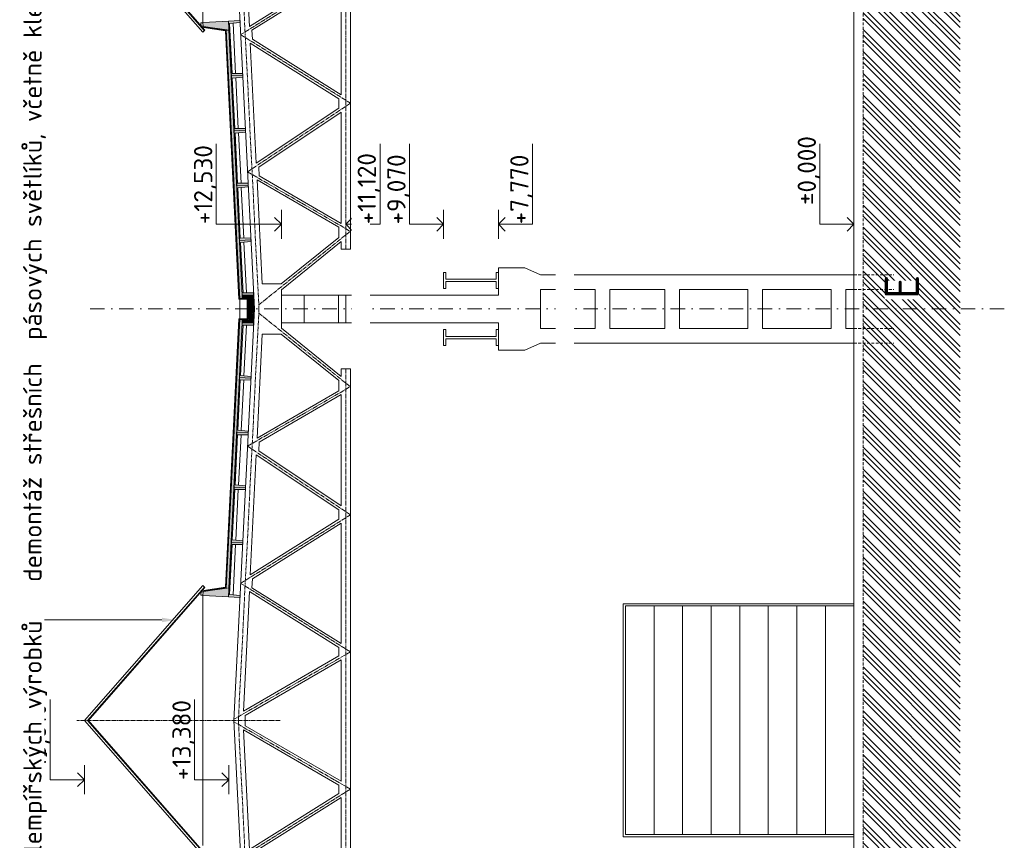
# Model space of a CAD drawing. Header units: millimetres. Extents: x -15830 to 4680139, y -28864 to 2281735.
# Tile 114 of 256: x 147219 to 168764, y 145964 to 163910. Entities that reach past the tile are written whole.
import ezdxf
from ezdxf import colors
from ezdxf.entities.mleader import LeaderData, LeaderLine
from ezdxf.math import Vec2, Vec3

# ---------------------------------------------------------------- set-up
doc = ezdxf.new("R2010")
doc.units = ezdxf.units.MM
for name, pattern in [('AM_DIN_G_W050', [13.75, 9.75, -1.5, 1, -1.5]), ('CARKOVANA', [5, 3, -2]), ('CENTERX2', [101.6, 63.5, -12.7, 12.7, -12.7]), ('DASHDOT', [25.4, 12.7, -6.35, 0, -6.35]), ('HIDDEN', [9.525, 6.35, -3.175])]:
    doc.linetypes.add(name, pattern=pattern)
for name, color, linetype, lineweight in [('A99_N_sraf', 252, 'Continuous', 0), ('A99_N_txt-popis-200', 240, 'Continuous', 5), ('A99_N_txt-popis-50 @ 200', 240, 'Continuous', 9), ('A99_S_kce-demolice', 30, 'Continuous', 20), ('A99_S_kce-pohl', 7, 'Continuous', 5), ('A99_S_kce-rez-sil', 7, 'Continuous', 15), ('A99_S_kce-rez-ten', 7, 'Continuous', 9), ('A99_S_koty-200-vysk', 160, 'Continuous', 9), ('A99_S_osy', 1, 'CENTERX2', 5), ('A99_S_sraf', 252, 'Continuous', 9)]:
    doc.layers.add(name, color=color, linetype=linetype, lineweight=lineweight)
doc.styles.add('A99_popis', font='isocpeur.ttf')
doc.styles.add('ad_popis 100', font='isocpeur.ttf', dxfattribs={"height": 200})

msp = doc.modelspace()

# ---------------------------------------------------------------- hatches: boundary and pattern name
at = {"layer": 'A99_N_sraf', "lineweight": 0, "transparency": 33554687}
h = msp.add_hatch(dxfattribs=at)
h.set_pattern_fill('ZELEZOBETON', color=256, scale=10)
h.set_pattern_definition([(45, (-137246.05, -431416.75), (-35.355339, 35.355339), []), (45, (-137231.91, -431416.75), (-35.355339, 35.355339), []), (45, (-137203.623, -431416.75), (-21.2132034, 49.4974747), [20, -10, 0, -10])])
h.paths.add_polyline_path([(152338.95, 157583.252), (152303.95, 157583.252), (152303.95, 157363.252), (152088.95, 157353.252), (152088.95, 157283.252), (152338.95, 157283.252)])
h.paths.add_polyline_path([(152338.95, 157883.252), (152088.95, 157883.252), (152088.95, 157813.252), (152303.95, 157803.252), (152303.95, 157583.252), (152338.95, 157583.252)])
at = {"layer": 'A99_S_kce-demolice', "lineweight": 0}
h = msp.add_hatch(dxfattribs=at)
h.set_pattern_fill('BETON-LEHKY', color=256, scale=10, style=0)
h.set_pattern_definition([(45, (-86056.908, 94283.252), (-28.284271, 28.284271), []), (0, (-86011.84, 94296.5), (28.2842712, 28.2842712), [5, -51.5685425]), (45, (-86006.84, 94296.5), (-28.284271, 28.284271), [5, -35]), (90, (-86003.303, 94300.036), (-28.2842712, 28.2842712), [5, -51.5685425]), (135, (-86003.303, 94305.036), (-28.284271, -28.284271), [5, -35]), (0, (-86011.84, 94308.572), (28.2842712, 28.2842712), [5, -51.5685425]), (45, (-86015.375, 94305.036), (-28.284271, 28.284271), [5, -35]), (90, (-86015.375, 94300.036), (-28.2842712, 28.2842712), [5, -51.5685425]), (135, (-86011.84, 94296.5), (-28.284271, -28.284271), [5, -35]), (45, (-85998.732, 94313.143), (-28.284271, 28.284271), [10, -30])])
h.paths.add_polyline_path([(152303.95, 157803.252), (152219.533, 157807.178), (152218.95, 157359.299), (152303.95, 157363.252)])
at = {"layer": 'A99_S_sraf', "linetype": 'Continuous', "lineweight": 0}
h = msp.add_hatch(dxfattribs=at)
h.set_pattern_fill('ZEM_PUVODNI', color=256, scale=85)
h.set_pattern_definition([(135, (-86071.05, 89198.25), (-240.4163, -240.4163), []), (135, (-86071.05, 89318.46), (-240.4163, -240.4163), []), (135, (-86071.05, 89438.67), (-240.4163, -240.4163), [])])
h.paths.add_polyline_path([(165673.95, 76738.252), (165673.95, 89258.252), (165673.95, 93393.252), (166228.95, 93393.252), (166228.95, 93683.252), (165673.95, 93683.252), (165673.95, 178108.252), (167798.95, 178108.252), (167798.95, 76738.252)])

# ---------------------------------------------------------------- linework, layer by layer
at = {"layer": 'A99_N_sraf', "linetype": 'Continuous', "lineweight": 0, "ltscale": 2, "transparency": 33554562}
for points in [[(152218.95, 157583.252), (152218.95, 157807.206), (152021.892, 157816.371)], [(152218.95, 157583.252), (152218.95, 157359.299), (152021.892, 157350.133)]]:
    msp.add_lwpolyline(points, dxfattribs=at)
at = {"layer": 'A99_S_kce-pohl', "lineweight": 5}
for p, q in [((154253.95, 159058.385), (154253.95, 158888.598)), ((154253.95, 156108.119), (154253.95, 156277.906))]:
    msp.add_line(p, q, dxfattribs=at)
at = {"layer": 'A99_S_kce-pohl'}
for p, q in [((157693.95, 158483.252), (158274.333, 158483.252)), ((157693.95, 158483.252), (157693.95, 157883.252)), ((158613.95, 158333.252), (158274.333, 158483.252)), ((158613.95, 158333.252), (165473.95, 158333.252)), ((158613.95, 158013.252), (159813.95, 158013.252)), ((158613.95, 157153.252), (158613.95, 158013.252)), ((159813.95, 157153.252), (159813.95, 158013.252)), ((160133.95, 157153.252), (160133.95, 158013.252)), ((160133.95, 158013.252), (161333.95, 158013.252)), ((161333.95, 157153.252), (161333.95, 158013.252)), ((161653.95, 157153.252), (161653.95, 158013.252)), ((161653.95, 158013.252), (163153.95, 158013.252)), ((163153.95, 157153.252), (163153.95, 158013.252)), ((163473.95, 157153.252), (163473.95, 158013.252)), ((163473.95, 158013.252), (164973.95, 158013.252)), ((164973.95, 157153.252), (164973.95, 158013.252)), ((165293.95, 157153.252), (165293.95, 158013.252)), ((165293.95, 158013.252), (165473.95, 158013.252)), ((157693.95, 157883.252), (153443.95, 157883.252)), ((157693.95, 157283.252), (153443.95, 157283.252)), ((158613.95, 157153.252), (159813.95, 157153.252)), ((160133.95, 157153.252), (161333.95, 157153.252)), ((161653.95, 157153.252), (163153.95, 157153.252)), ((163473.95, 157153.252), (164973.95, 157153.252)), ((165293.95, 157153.252), (165473.95, 157153.252)), ((157693.95, 156683.252), (158274.333, 156683.252)), ((158613.95, 156833.252), (158274.333, 156683.252)), ((158613.95, 156833.252), (165473.95, 156833.252))]:
    msp.add_line(p, q, dxfattribs=at)
at = {"layer": 'A99_S_kce-pohl', "lineweight": 0}
msp.add_line((152943.95, 157503.252), (152943.95, 158005.649), dxfattribs=at)
at = {"layer": 'A99_S_kce-pohl', "lineweight": 5}
for points in [[(151903.95, 166583.252), (152353.95, 157583.252)], [(152114.457, 166378.119), (152245.273, 163761.791)], [(154203.95, 164985.964), (152245.273, 163761.791)], [(154253.95, 164899.29), (152299.536, 163677.781)], [(154253.95, 164899.29), (154253.95, 162267.214)], [(152299.536, 163677.781), (152309.294, 163482.625)], [(152263.703, 163393.194), (152394.833, 160770.6)], [(152263.703, 163393.194), (154203.95, 162180.54)], [(152309.294, 163482.625), (154253.95, 162267.214)], [(154203.95, 162180.54), (154203.95, 161976.678)], [(154203.95, 161976.678), (152394.833, 160770.6)], [(154253.95, 161889.826), (152449.096, 160686.59)], [(154253.95, 161889.826), (154253.95, 159456.553)], [(152449.096, 160686.59), (152458.736, 160493.788)], [(152413.13, 160404.647), (152526.7, 158133.252)], [(152413.13, 160404.647), (154203.95, 159369.951)], [(152458.736, 160493.788), (154253.95, 159456.553)], [(154203.95, 159369.951), (154203.95, 159146.493)], [(154203.95, 159146.493), (152943.097, 158133.252)], [(154253.95, 159058.385), (152943.95, 158005.649)], [(152943.097, 158133.252), (152526.7, 158133.252)], [(152943.95, 157583.252), (152943.95, 158005.649)], [(151903.95, 148583.252), (152353.95, 157583.252)], [(152943.95, 157583.252), (152943.95, 157160.855)], [(154253.95, 156108.119), (152943.95, 157160.855)], [(152413.13, 154761.857), (152526.7, 157033.252)], [(152943.097, 157033.252), (152526.7, 157033.252)], [(154203.95, 156020.011), (152943.097, 157033.252)], [(154203.95, 155796.553), (154203.95, 156020.011)], [(152413.13, 154761.857), (154203.95, 155796.553)], [(152458.736, 154672.716), (154253.95, 155709.951)], [(154253.95, 153276.678), (154253.95, 155709.951)], [(152458.736, 154672.716), (152449.096, 154479.914)], [(154253.95, 153276.678), (152449.096, 154479.914)], [(152263.703, 151773.31), (152394.833, 154395.905)], [(154203.95, 153189.826), (152394.833, 154395.905)], [(154203.95, 152985.964), (154203.95, 153189.826)], [(152263.703, 151773.31), (154203.95, 152985.964)], [(152309.294, 151683.879), (154253.95, 152899.29)], [(154253.95, 150267.214), (154253.95, 152899.29)], [(152299.536, 151488.723), (152309.294, 151683.879)], [(154253.95, 150267.214), (152299.536, 151488.723)], [(154203.95, 150180.54), (152245.273, 151404.713)], [(154203.95, 149996.465), (154203.95, 150180.54)], [(154203.95, 149996.465), (152114.457, 148788.385)], [(154253.95, 149909.863), (152153.95, 148695.708)], [(154253.95, 148583.252), (154253.95, 149909.863)], [(152153.95, 148583.252), (152153.95, 148695.708)], [(151903.95, 148583.252), (152353.95, 139583.252)], [(152153.95, 148583.252), (152153.95, 148470.796)], [(154253.95, 147256.641), (152153.95, 148470.796)], [(154253.95, 148583.252), (154253.95, 147256.641)], [(152114.457, 148378.119), (152245.273, 145761.791)], [(154203.95, 147170.039), (152114.457, 148378.119)], [(154203.95, 147170.039), (154203.95, 146985.964)], [(154203.95, 146985.964), (152245.273, 145761.791)], [(154253.95, 146899.29), (152299.536, 145677.781)], [(154253.95, 146899.29), (154253.95, 144267.214)]]:
    msp.add_lwpolyline(points, dxfattribs=at)
at = {"layer": 'A99_S_kce-pohl', "color": 253, "linetype": 'AM_DIN_G_W050', "lineweight": 0, "ltscale": 10}
for points in [[(152003.826, 166588.246), (152453.826, 157588.246)], [(152003.826, 148578.258), (152453.826, 157578.258)], [(152003.826, 148588.246), (152453.826, 139588.246)]]:
    msp.add_lwpolyline(points, dxfattribs=at)
at = {"layer": 'A99_S_kce-pohl'}
for points in [[(165473.95, 151138.252), (160423.95, 151138.252), (160423.95, 146038.252), (165473.95, 146038.252)], [(165473.95, 151088.252), (160473.95, 151088.252), (160473.95, 146088.252), (165473.95, 146088.252)]]:
    msp.add_lwpolyline(points, close=True, dxfattribs=at)
for points in [[(161098.95, 151088.252), (161098.95, 151088.252), (161098.95, 146088.252)], [(161723.95, 151088.252), (161723.95, 151088.252), (161723.95, 146088.252)], [(162348.95, 151088.252), (162348.95, 151088.252), (162348.95, 146088.252)], [(162973.95, 151088.252), (162973.95, 151088.252), (162973.95, 146088.252)], [(163598.95, 151088.252), (163598.95, 151088.252), (163598.95, 146088.252)], [(164223.95, 151088.252), (164223.95, 151088.252), (164223.95, 146088.252)], [(164848.95, 151088.252), (164848.95, 151088.252), (164848.95, 146088.252)]]:
    msp.add_lwpolyline(points, dxfattribs=at)
at = {"layer": 'A99_S_kce-rez-sil'}
for p, q in [((156493.95, 158383.252), (156493.95, 158033.252)), ((156493.95, 158383.252), (156543.95, 158383.252)), ((156543.95, 158383.252), (156543.95, 158233.252)), ((157693.95, 158383.252), (157643.95, 158383.252)), ((157643.95, 158383.252), (157643.95, 158233.252)), ((157693.95, 158383.252), (157693.95, 158033.252)), ((156543.95, 158233.252), (157643.95, 158233.252)), ((156543.95, 158183.252), (157643.95, 158183.252)), ((156543.95, 158033.252), (156543.95, 158183.252)), ((157643.95, 158033.252), (157643.95, 158183.252)), ((156493.95, 158033.252), (156543.95, 158033.252)), ((157693.95, 158033.252), (157643.95, 158033.252)), ((157693.95, 156683.252), (157693.95, 157283.252)), ((156493.95, 156783.252), (156493.95, 157133.252)), ((156493.95, 157133.252), (156543.95, 157133.252)), ((156543.95, 157133.252), (156543.95, 156983.252)), ((157693.95, 157133.252), (157643.95, 157133.252)), ((157643.95, 157133.252), (157643.95, 156983.252)), ((157693.95, 156783.252), (157693.95, 157133.252)), ((156543.95, 156983.252), (157643.95, 156983.252)), ((156543.95, 156783.252), (156543.95, 156933.252)), ((156543.95, 156933.252), (157643.95, 156933.252)), ((157643.95, 156783.252), (157643.95, 156933.252)), ((156493.95, 156783.252), (156543.95, 156783.252)), ((157693.95, 156783.252), (157643.95, 156783.252))]:
    msp.add_line(p, q, dxfattribs=at)
msp.add_lwpolyline([(153443.95, 157283.252), (153443.95, 157883.252), (152943.95, 157883.252), (152943.95, 157283.252)], close=True, dxfattribs=at)
at = {"layer": 'A99_S_kce-rez-sil', "color": 7, "linetype": 'HIDDEN', "lineweight": 5, "ltscale": 10}
for points in [[(165473.95, 157153.252), (166343.95, 157153.252)], [(165473.95, 156833.252), (166343.95, 156833.252)]]:
    msp.add_lwpolyline(points, dxfattribs=at)
at = {"layer": 'A99_S_kce-rez-ten', "linetype": 'HIDDEN', "lineweight": 5, "ltscale": 10}
msp.add_line((165673.95, 93683.252), (165673.95, 178108.252), dxfattribs=at)
at = {"layer": 'A99_S_kce-rez-ten', "lineweight": 13}
msp.add_line((165473.95, 121013.252), (165473.95, 176133.252), dxfattribs=at)
at = {"layer": 'A99_S_kce-rez-ten', "lineweight": 0}
for points in [[(152098.721, 162691.88), (151849.032, 162679.406), (151789.157, 163877.912), (152038.846, 163890.386), (152040.842, 163850.435), (151811.627, 163828.972), (151866.512, 162730.342), (152096.725, 162731.831)], [(152158.595, 161493.375), (151908.907, 161480.901), (151849.032, 162679.406), (152098.721, 162691.88), (152100.716, 162651.93), (151871.502, 162630.467), (151926.387, 161531.837), (152156.6, 161533.325)], [(152218.47, 160294.87), (151968.782, 160282.396), (151908.907, 161480.901), (152158.595, 161493.375), (152160.591, 161453.425), (151931.377, 161431.961), (151986.262, 160333.331), (152216.474, 160334.82)], [(152278.345, 159096.364), (152028.657, 159083.89), (151968.782, 160282.396), (152218.47, 160294.87), (152220.466, 160254.92), (151991.252, 160233.456), (152046.137, 159134.826), (152276.349, 159136.315)], [(152088.95, 157883.252), (152338.95, 157883.252), (152338.95, 157283.252), (152088.95, 157283.252), (152088.95, 157353.252), (152303.95, 157363.252), (152303.95, 157803.252), (152088.95, 157813.252)], [(152278.345, 156070.14), (152028.657, 156082.614), (151968.782, 154884.108), (152218.47, 154871.634), (152220.466, 154911.585), (151991.252, 154933.048), (152046.137, 156031.678), (152276.349, 156030.19)], [(152218.47, 154871.634), (151968.782, 154884.108), (151908.907, 153685.603), (152158.595, 153673.129), (152160.591, 153713.079), (151931.377, 153734.543), (151986.262, 154833.173), (152216.474, 154831.684)], [(152158.595, 153673.129), (151908.907, 153685.603), (151849.032, 152487.098), (152098.721, 152474.624), (152100.716, 152514.574), (151871.502, 152536.038), (151926.387, 153634.667), (152156.6, 153633.179)], [(152098.721, 152474.624), (151849.032, 152487.098), (151789.157, 151288.592), (152038.846, 151276.118), (152040.842, 151316.069), (151811.627, 151337.532), (151866.512, 152436.162), (152096.725, 152434.674)]]:
    msp.add_lwpolyline(points, close=True, dxfattribs=at)
at = {"layer": 'A99_S_kce-rez-ten', "lineweight": 9}
for points in [[(152098.721, 162691.88), (152096.725, 162731.831), (151866.512, 162730.342), (151811.627, 163828.972), (152040.842, 163850.435), (152038.846, 163890.386), (151789.157, 163877.912)], [(152098.721, 162691.88), (152100.716, 162651.93), (151871.502, 162630.467), (151926.387, 161531.837), (152156.6, 161533.325), (152158.595, 161493.375), (152158.595, 161493.375)], [(152218.47, 160294.87), (152216.474, 160334.82), (151986.262, 160333.331), (151931.377, 161431.961), (152160.591, 161453.425), (152158.595, 161493.375), (152158.595, 161493.375)], [(152218.47, 160294.87), (152220.466, 160254.92), (151991.252, 160233.456), (152046.137, 159134.826), (152276.349, 159136.315), (152278.345, 159096.364), (152278.345, 159096.364)], [(152353.95, 157583.252), (152336.224, 157937.809), (152106.012, 157936.321), (152051.126, 159034.951), (152280.341, 159056.414), (152278.345, 159096.364), (152278.345, 159096.364)], [(152353.95, 157583.252), (152336.224, 157228.695), (152106.012, 157230.183), (152051.126, 156131.553), (152280.341, 156110.09), (152278.345, 156070.14), (152278.345, 156070.14)], [(152218.47, 154871.634), (152220.466, 154911.585), (151991.252, 154933.048), (152046.137, 156031.678), (152276.349, 156030.19), (152278.345, 156070.14), (152278.345, 156070.14)], [(152218.47, 154871.634), (152216.474, 154831.684), (151986.262, 154833.173), (151931.377, 153734.543), (152160.591, 153713.079), (152158.595, 153673.129), (152158.595, 153673.129)], [(152098.721, 152474.624), (152100.716, 152514.574), (151871.502, 152536.038), (151926.387, 153634.667), (152156.6, 153633.179), (152158.595, 153673.129), (152158.595, 153673.129)], [(152098.721, 152474.624), (152096.725, 152434.674), (151866.512, 152436.162), (151811.627, 151337.532), (152040.842, 151316.069), (152038.846, 151276.118), (151789.157, 151288.592)]]:
    msp.add_lwpolyline(points, dxfattribs=at)
at = {"layer": 'A99_S_kce-rez-ten', "lineweight": 5}
for points in [[(151941.582, 162730.827), (151886.371, 163835.971)], [(151946.246, 162637.466), (152001.456, 161532.322)], [(152061.331, 160333.817), (152006.121, 161438.96)], [(152121.206, 159135.311), (152065.995, 160240.455)], [(152181.081, 157936.806), (152125.87, 159041.95)], [(152033.95, 157368.252), (152033.95, 157798.252)], [(152125.87, 156124.555), (152181.081, 157229.698)], [(152121.206, 156031.193), (152065.995, 154926.049)], [(152061.331, 154832.687), (152006.121, 153727.544)], [(152001.456, 153634.182), (151946.246, 152529.039)], [(151941.582, 152435.677), (151886.371, 151330.533)], [(152114.457, 148788.385), (152245.273, 151404.713)]]:
    msp.add_lwpolyline(points, dxfattribs=at)
at = {"layer": 'A99_S_kce-rez-ten', "lineweight": 0}
for points in [[(152083.538, 157885.136), (151794.03, 163679.647)], [(152198.95, 157583.252), (152198.95, 157788.114), (152012.859, 157796.77)], [(152218.95, 157583.252), (152218.95, 157807.206), (152013.788, 157816.748)], [(152083.534, 157885.26), (152083.534, 157813.504)], [(152088.534, 157885.26), (152088.534, 157813.271)], [(152198.95, 157583.252), (152198.95, 157378.39), (152012.859, 157369.735)], [(152218.95, 157583.252), (152218.95, 157359.299), (152013.788, 157349.756)], [(152083.538, 157281.368), (151794.03, 151486.857)], [(152083.534, 157281.244), (152083.534, 157353)], [(152088.534, 157281.244), (152088.534, 157353.233)]]:
    msp.add_lwpolyline(points, dxfattribs=at)
at = {"layer": 'A99_S_kce-rez-ten', "linetype": 'CARKOVANA', "lineweight": 0, "ltscale": 15}
for points, const_width in [([(152086.034, 157885.26), (151796.596, 163678.024)], 5), ([(152208.95, 157583.252), (152208.95, 157797.66), (152022.393, 157806.337)], 20), ([(152086.034, 157885.26), (152086.034, 157813.388)], 5), ([(152208.95, 157583.252), (152208.95, 157368.844), (152022.393, 157360.167)], 20), ([(152086.034, 157281.244), (151796.596, 151488.48)], 5), ([(152086.034, 157281.244), (152086.034, 157353.116)], 5)]:
    msp.add_lwpolyline(points, dxfattribs=dict(at, const_width=const_width))
at = {"layer": 'A99_S_koty-200-vysk', "ltscale": 2}
for p, q in [((151516.188, 159436.076), (151516.188, 161192.618)), ((155102.913, 159436.076), (155102.913, 161192.618)), ((155744.988, 159436.076), (155744.988, 161192.618)), ((158442.913, 159436.076), (158442.913, 161192.618)), ((164724.988, 159436.076), (164724.988, 161192.618)), ((152943.95, 159118.78), (152943.95, 159753.372)), ((156493.95, 159118.78), (156493.95, 159753.372)), ((157693.95, 159118.78), (157693.95, 159753.372)), ((152943.95, 159436.076), (151516.188, 159436.076)), ((152943.95, 159436.076), (152794.004, 159585.625)), ((152943.95, 159436.076), (152794.004, 159286.527)), ((154353.95, 159436.076), (154503.897, 159585.625)), ((154353.95, 159436.076), (155102.913, 159436.076)), ((154353.95, 159436.076), (154503.897, 159286.527)), ((156493.95, 159436.076), (155744.988, 159436.076)), ((156493.95, 159436.076), (156344.004, 159585.625)), ((156493.95, 159436.076), (156344.004, 159286.527)), ((157693.95, 159436.076), (157843.897, 159585.625)), ((157693.95, 159436.076), (158442.913, 159436.076)), ((157693.95, 159436.076), (157843.897, 159286.527)), ((165473.95, 159436.076), (164724.988, 159436.076)), ((165473.95, 159436.076), (165324.004, 159585.625)), ((165473.95, 159436.076), (165324.004, 159286.527)), ((147886.349, 147288.277), (147886.349, 149044.818)), ((151043.194, 147288.277), (151043.194, 149044.818)), ((148635.312, 146970.98), (148635.312, 147605.573)), ((151792.157, 146970.98), (151792.157, 147605.573)), ((148635.312, 147288.277), (148485.365, 147437.826)), ((151792.157, 147288.277), (151642.21, 147437.826)), ((148635.312, 147288.277), (147886.349, 147288.277)), ((148635.312, 147288.277), (148485.365, 147138.727)), ((151792.157, 147288.277), (151043.194, 147288.277)), ((151792.157, 147288.277), (151642.21, 147138.727))]:
    msp.add_line(p, q, dxfattribs=at)
at = {"layer": 'A99_S_osy', "linetype": 'DASHDOT', "lineweight": 5, "ltscale": 25}
msp.add_lwpolyline([(168763.768, 157583.252), (148743.768, 157583.252)], dxfattribs=at)

# ---------------------------------------------------------------- texts
at = {"layer": 'A99_S_koty-200-vysk', "ltscale": 2, "style": 'A99_popis'}
for s, p in [('%%P0,000', (164642.302, 159858.768)), ('+12,530', (151433.503, 159438.252)), ('+11,120 ', (155013.204, 159436.076)), ('+9,070', (155662.302, 159433.252)), ('+7,770', (158353.204, 159436.076)), ('+16,810 ', (147796.64, 147283.252)), ('+13,380', (150960.508, 147283.252))]:
    msp.add_text(s, height=400, rotation=90, dxfattribs=at).set_placement(p)

# ---------------------------------------------------------------- next in the draw order: texts
at = {"layer": 'A99_N_txt-popis-200', "color": 1, "lineweight": 0, "insert": (166148.95, 157798.252), "char_height": 750, "width": 406.22498, "attachment_point": 1, "rotation": 90, "style": 'ad_popis 100', "bg_fill": 3, "box_fill_scale": 1, "bg_fill_color": 256, "bg_fill_transparency": 0}
msp.add_mtext('E', dxfattribs=at)

# ---------------------------------------------------------------- next in the draw order: leaders
at = {"layer": 'A99_N_txt-popis-50 @ 200', "lineweight": 9}
ml = msp.add_multileader_mtext('Standard', dxfattribs=at)
ml.set_content('\\A1;{\\C256;demontáž střešních  panelů PUR + polykarbonát, tl.40mm, včetně klempířských výrobků}', color=1, style='A99_popis')
ml.set_leader_properties(color=256, linetype='ByLayer', lineweight=-1)
ml.build(insert=Vec2(0, 0))
ml.multileader.update_dxf_attribs({"dogleg_length": 1, "arrow_head_size": 300, "scale": 200})
ctx = ml.context
ctx.base_point, ctx.scale, ctx.char_height, ctx.arrow_head_size, ctx.landing_gap_size, ctx.plane_origin, ctx.plane_x_axis, ctx.plane_y_axis = Vec3(147558.931, 101197.914), 200, 400, 300, 250, Vec3(153364.955, 104357.914), Vec3(0, 1), Vec3(-1, 0)
notes = []
notes.append((ctx, [(0, (1, 1, 0), (147558.931, 100612.914), (0, 1), 585, [(0, [(151668.95, 100612.914)], 0, [])])]))
ctx.mtext.insert, ctx.mtext.text_direction, ctx.mtext.rotation, ctx.mtext.width, ctx.mtext.flow_direction = Vec3(147298.931, 101447.914), Vec3(0, 1), 1.570796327, 10901.4332, 5
ctx.mtext.has_bg_fill, ctx.mtext.bg_color, ctx.mtext.bg_scale_factor, ctx.mtext.bg_transparency, ctx.mtext.use_window_bg_color = 1, -1073741824, 1, 0, 1
ml = msp.add_multileader_mtext('Standard', dxfattribs=at)
ml.set_content('\\A1;{\\C256;demontáž pásového prosvětlení z polykarbonátu}', color=1, style='A99_popis')
ml.set_leader_properties(color=256, linetype='ByLayer', lineweight=-1)
ml.build(insert=Vec2(0, 0))
ml.multileader.update_dxf_attribs({"dogleg_length": 1, "arrow_head_size": 300, "scale": 200})
ctx = ml.context
ctx.base_point, ctx.scale, ctx.char_height, ctx.arrow_head_size, ctx.landing_gap_size, ctx.plane_origin, ctx.plane_x_axis, ctx.plane_y_axis = Vec3(154744.765, 86530.581), 200, 400, 300, 250, Vec3(160550.789, 88883.252), Vec3(0, 1), Vec3(-1, 0)
notes.append((ctx, [(1, (1, 1, 0), (154744.765, 92295.581), (0, -1), 585, [(0, [(154759.765, 93398.252)], 0, [])])]))
ctx.mtext.insert, ctx.mtext.text_direction, ctx.mtext.rotation, ctx.mtext.width, ctx.mtext.flow_direction = Vec3(154484.765, 86780.581), Vec3(0, 1), 1.570796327, 5217.25119, 5
ctx.mtext.has_bg_fill, ctx.mtext.bg_color, ctx.mtext.bg_scale_factor, ctx.mtext.bg_transparency, ctx.mtext.use_window_bg_color = 1, -1073741824, 1, 0, 1
ml = msp.add_multileader_mtext('Standard', dxfattribs=at)
ml.set_content('\\A1;{\\C256;demontáž stěnových panelů PUR, tl.40mm, včetně klempířských výrobků}', color=1, style='A99_popis')
ml.set_leader_properties(color=256, linetype='ByLayer', lineweight=-1)
ml.build(insert=Vec2(0, 0))
ml.multileader.update_dxf_attribs({"dogleg_length": 1, "arrow_head_size": 300, "scale": 200})
ctx = ml.context
ctx.base_point, ctx.scale, ctx.char_height, ctx.arrow_head_size, ctx.landing_gap_size, ctx.plane_origin, ctx.plane_x_axis, ctx.plane_y_axis = Vec3(159204.765, 86526.701), 200, 400, 300, 250, Vec3(165010.789, 88883.252), Vec3(0, 1), Vec3(-1, 0)
notes.append((ctx, [(1, (1, 1, 0), (159204.765, 92651.701), (0, -1), 585, [(0, [(159219.765, 93398.252)], 0, [])])]))
ctx.mtext.insert, ctx.mtext.text_direction, ctx.mtext.rotation, ctx.mtext.width, ctx.mtext.flow_direction = Vec3(158944.765, 86776.701), Vec3(0, 1), 1.570796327, 5217.25119, 5
ctx.mtext.has_bg_fill, ctx.mtext.bg_color, ctx.mtext.bg_scale_factor, ctx.mtext.bg_transparency, ctx.mtext.use_window_bg_color = 1, -1073741824, 1, 0, 1
for ctx, leaders in notes:
    for number, flags, end, landing, length, lines in leaders:
        leader = LeaderData()
        leader.index, (leader.has_last_leader_line, leader.has_dogleg_vector, leader.attachment_direction) = number, flags
        leader.last_leader_point, leader.dogleg_vector, leader.dogleg_length = Vec3(end), Vec3(landing), length
        for number, points, colour, breaks in lines:
            line = LeaderLine()
            line.index, line.vertices, line.color, line.breaks = number, Vec3.list(points), colors.encode_raw_color(colour), breaks
            leader.lines.append(line)
        ctx.leaders.append(leader)

# ---------------------------------------------------------------- next in the draw order: hatches: boundary and pattern name
at = {"layer": 'A99_N_sraf', "lineweight": 0, "transparency": 33554687}
h = msp.add_hatch(dxfattribs=at)
h.set_pattern_fill('ZELEZOBETON', color=256, scale=10)
h.set_pattern_definition([(135, (155363.95, 111373.25), (-35.35534, -35.35534), []), (135, (155363.95, 111387.394), (-35.35534, -35.35534), []), (135, (155363.95, 111415.68), (-49.497475, -21.213203), [20, -10, 0, -10])])
h.paths.add_polyline_path([(152088.531, 157885.385), (152149.478, 157888.43), (152287.001, 157895.3), (152338.22, 157897.859), (152336.222, 157937.809), (152106.012, 157936.321), (152051.126, 159034.951), (152280.341, 159056.414), (152276.349, 159136.315), (152046.137, 159134.826), (151991.252, 160233.456), (152220.367, 160254.91), (152216.372, 160334.819), (151986.262, 160333.331), (151931.377, 161431.961), (152160.442, 161453.411), (152156.447, 161533.324), (151926.387, 161531.837), (151871.502, 162630.467), (152100.716, 162651.93), (152096.521, 162731.829), (151866.512, 162730.342), (151811.627, 163828.972), (152040.592, 163850.412), (152038.594, 163890.373), (151229.855, 163849.97), (151234.345, 163760.082), (151799.136, 163678.161)])
at = {"layer": 'A99_N_sraf', "linetype": 'Continuous', "lineweight": 0, "ltscale": 2, "transparency": 33554562}
h = msp.add_hatch(dxfattribs=at)
h.set_pattern_fill('BETON-LEHKY', color=256, scale=10)
h.set_pattern_definition([(137.86, (152077.84, 139899.01), (-26.83778, -29.660305), []), (92.86, (152062.357, 139943.362), (-29.660305, 26.837778), [5, -51.56854]), (137.86, (152062.108, 139948.356), (-26.83778, -29.660305), [5, -35]), (182.86, (152058.4, 139951.71), (-26.837778, -29.660305), [5, -51.56854]), (227.86, (152053.406, 139951.46), (29.660305, -26.83778), [5, -35]), (92.86, (152050.3, 139942.76), (-29.660305, 26.837778), [5, -51.56854]), (137.86, (152054.01, 139939.405), (-26.83778, -29.660305), [5, -35]), (182.86, (152059.002, 139939.655), (-26.837778, -29.660305), [5, -51.56854]), (227.86, (152062.357, 139943.362), (29.660305, -26.83778), [5, -35]), (137.86, (152045.08, 139955.62), (-26.83778, -29.660305), [10, -30])])
h.paths.add_polyline_path([(152032.598, 157802.491), (151739.71, 163665.18), (151794.642, 163667.924), (152087.529, 157805.235)])
at = {"layer": 'A99_N_sraf', "lineweight": 0, "transparency": 33554687}
h = msp.add_hatch(dxfattribs=at)
h.set_pattern_fill('ZELEZOBETON', color=256, scale=10)
h.set_pattern_definition([(135, (155363.95, 93373.25), (-35.35534, -35.35534), []), (135, (155363.95, 93387.394), (-35.35534, -35.35534), []), (135, (155363.95, 93415.68), (-49.497475, -21.213203), [20, -10, 0, -10])])
h.paths.add_polyline_path([(152088.531, 157281.119), (152149.478, 157278.074), (152287.001, 157271.204), (152338.22, 157268.645), (152336.222, 157228.695), (152106.012, 157230.183), (152051.126, 156131.553), (152280.341, 156110.09), (152276.349, 156030.19), (152046.137, 156031.678), (151991.252, 154933.048), (152220.367, 154911.594), (152216.372, 154831.685), (151986.262, 154833.173), (151931.377, 153734.543), (152160.442, 153713.093), (152156.447, 153633.18), (151926.387, 153634.667), (151871.502, 152536.038), (152100.716, 152514.574), (152096.521, 152434.675), (151866.512, 152436.162), (151811.627, 151337.532), (152040.592, 151316.092), (152038.594, 151276.131), (151229.855, 151316.534), (151234.345, 151406.422), (151799.136, 151488.343)])
at = {"layer": 'A99_N_sraf', "linetype": 'Continuous', "lineweight": 0, "ltscale": 2, "transparency": 33554562}
h = msp.add_hatch(dxfattribs=at)
h.set_pattern_fill('BETON-LEHKY', color=256, scale=10)
h.set_pattern_definition([(137.86, (152077.84, 121899.01), (-26.83778, -29.660305), []), (92.86, (152062.357, 121943.362), (-29.660305, 26.837778), [5, -51.568542]), (137.86, (152062.108, 121948.356), (-26.83778, -29.660305), [5, -35]), (182.86, (152058.4, 121951.71), (-26.837778, -29.660305), [5, -51.568543]), (227.86, (152053.406, 121951.46), (29.660305, -26.83778), [5, -35]), (92.86, (152050.3, 121942.76), (-29.660305, 26.837778), [5, -51.568542]), (137.86, (152054.01, 121939.405), (-26.83778, -29.660305), [5, -35]), (182.86, (152059.002, 121939.655), (-26.837778, -29.660305), [5, -51.568543]), (227.86, (152062.357, 121943.362), (29.660305, -26.83778), [5, -35]), (137.86, (152045.08, 121955.62), (-26.83778, -29.660305), [10, -30])])
h.paths.add_polyline_path([(152032.598, 157364.013), (151739.71, 151501.325), (151794.642, 151498.58), (152087.529, 157361.269)])

# ---------------------------------------------------------------- next in the draw order: linework, layer by layer
at = {"layer": 'A99_S_kce-demolice', "lineweight": 9}
for points in [[(151233.62, 163772.149), (151229.467, 163842.025), (151184.547, 163839.356), (151188.699, 163769.479)], [(151233.62, 151395.886), (151229.467, 151326.009), (151184.547, 151328.679), (151188.699, 151398.555)]]:
    msp.add_lwpolyline(points, close=True, dxfattribs=at)
for points in [[(151223.423, 163634.604), (151272.279, 163677.477)], [(151223.423, 151533.431), (151272.279, 151490.558)]]:
    msp.add_lwpolyline(points, dxfattribs=at)
at = {"layer": 'A99_S_kce-pohl', "lineweight": 5}
for p, q in [((154253.95, 158888.598), (154453.95, 158888.598)), ((154253.95, 156277.906), (154453.95, 156277.906))]:
    msp.add_line(p, q, dxfattribs=at)
at = {"layer": 'A99_S_kce-pohl', "color": 253, "linetype": 'AM_DIN_G_W050', "lineweight": 0, "ltscale": 10}
for points in [[(154353.95, 158888.598), (154353.95, 158888.598), (154353.95, 166583.252)], [(154453.95, 165083.252), (152053.95, 163583.252)], [(152053.95, 163583.252), (154453.95, 162083.252), (152203.95, 160583.252), (154453.95, 159283.252)], [(154453.95, 159283.252), (152449.611, 157672.535)], [(154453.95, 155883.252), (152449.611, 157493.969)], [(154353.95, 156277.906), (154353.95, 156277.906), (154353.95, 148583.252)], [(152053.95, 151583.252), (154453.95, 153083.252), (152203.95, 154583.252), (154453.95, 155883.252)], [(154453.95, 150083.252), (152053.95, 151583.252)], [(154453.95, 150083.252), (151905.272, 148609.685)], [(154453.95, 147083.252), (151905.272, 148556.819)], [(154353.95, 140888.598), (154353.95, 140888.598), (154353.95, 148583.252)], [(154453.95, 147083.252), (152053.95, 145583.252)]]:
    msp.add_lwpolyline(points, dxfattribs=at)
at = {"layer": 'A99_S_kce-pohl', "lineweight": 5}
for points in [[(154453.95, 166583.252), (154453.95, 158888.598)], [(154453.95, 148583.252), (154453.95, 156277.906)], [(154453.95, 148583.252), (154453.95, 140888.598)]]:
    msp.add_lwpolyline(points, dxfattribs=at)
at = {"layer": 'A99_S_kce-rez-sil', "color": 7, "linetype": 'HIDDEN', "lineweight": 5, "ltscale": 10}
for points in [[(165473.95, 158333.252), (166343.95, 158333.252)], [(165473.95, 158013.252), (166343.95, 158013.252)]]:
    msp.add_lwpolyline(points, dxfattribs=at)
at = {"layer": 'A99_S_kce-rez-sil'}
msp.add_lwpolyline([(154193.95, 157883.252), (154193.95, 157283.252), (154353.95, 157283.252), (154353.95, 157883.252)], close=True, dxfattribs=at)
at = {"layer": 'A99_S_kce-rez-ten', "lineweight": 0}
for points in [[(151228.95, 169318.252), (151228.95, 163848.252)], [(151234.345, 163760.082), (151228.95, 163849.783)], [(152088.531, 157885.385), (151799.136, 163678.161), (151232.88, 163760.295)], [(152032.598, 157802.491), (151738.624, 163686.927), (151238.95, 163759.423)], [(152032.598, 157802.491), (151738.624, 163686.927), (151238.95, 163759.423)], [(152012.623, 157801.493), (151719.469, 163669.496), (151238.95, 163739.213)], [(152012.859, 157796.77), (151719.469, 163669.496), (151238.95, 163739.213)], [(151739.758, 163686.774), (151738.879, 163681.817), (151798.419, 163673.213)], [(152088.531, 157281.119), (151799.136, 151488.343), (151232.88, 151406.209)], [(152012.859, 157369.735), (151719.469, 151497.008), (151238.95, 151427.291)], [(152012.623, 157365.011), (151719.469, 151497.008), (151238.95, 151427.291)], [(152032.598, 157364.013), (151738.624, 151479.577), (151238.95, 151407.081)], [(152032.598, 157364.013), (151738.624, 151479.577), (151238.95, 151407.081)], [(151234.345, 151407.953), (151228.95, 151318.252)], [(151228.95, 151318.252), (151228.95, 145849.783)]]:
    msp.add_lwpolyline(points, dxfattribs=at)
at = {"layer": 'A99_S_kce-rez-ten', "linetype": 'CARKOVANA', "lineweight": 0, "ltscale": 15}
for points, const_width in [([(152022.61, 157801.992), (151729.078, 163678.218), (151238.95, 163749.403)], 20), ([(152022.61, 157801.992), (151729.011, 163678.923), (151238.95, 163749.403)], 20), ([(151739.318, 163684.295), (151795.747, 163676.111)], 5), ([(152022.61, 157364.512), (151729.011, 151487.581), (151238.95, 151417.102)], 20), ([(152022.61, 157364.512), (151729.011, 151487.581), (151238.95, 151417.102)], 20)]:
    msp.add_lwpolyline(points, dxfattribs=dict(at, const_width=const_width))
at = {"layer": 'A99_S_kce-rez-ten', "lineweight": 9}
for points in [[(151229.855, 163849.97), (151789.157, 163877.912)], [(151229.855, 151316.534), (151789.157, 151288.592)]]:
    msp.add_lwpolyline(points, dxfattribs=at)

# ---------------------------------------------------------------- next in the draw order: leaders
at = {"layer": 'A99_N_txt-popis-50 @ 200', "lineweight": 9}
ml = msp.add_multileader_mtext('Standard', dxfattribs=at)
ml.set_content('\\A1;{\\C256;demontáž střešních  pásových světlíků, včetně klempířských výrobků}', color=1, style='A99_popis')
ml.set_leader_properties(color=256, linetype='ByLayer', lineweight=-1)
ml.build(insert=Vec2(0, 0))
ml.multileader.update_dxf_attribs({"dogleg_length": 1, "arrow_head_size": 300, "scale": 200})
ctx = ml.context
ctx.base_point, ctx.scale, ctx.char_height, ctx.arrow_head_size, ctx.landing_gap_size, ctx.plane_origin, ctx.plane_x_axis, ctx.plane_y_axis = Vec3(147558.931, 133287.648), 200, 400, 300, 250, Vec3(153364.955, 136447.648), Vec3(0, 1), Vec3(-1, 0)
notes = []
notes.append((ctx, [(0, (1, 1, 0), (147558.931, 132702.648), (0, 1), 585, [(0, [(150632.502, 132702.648)], 0, [])])]))
ctx.mtext.insert, ctx.mtext.text_direction, ctx.mtext.rotation, ctx.mtext.width, ctx.mtext.flow_direction = Vec3(147298.931, 133537.648), Vec3(0, 1), 1.570796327, 5217.25119, 5
ctx.mtext.has_bg_fill, ctx.mtext.bg_color, ctx.mtext.bg_scale_factor, ctx.mtext.bg_transparency, ctx.mtext.use_window_bg_color = 1, -1073741824, 1, 0, 1
for ctx, leaders in notes:
    for number, flags, end, landing, length, lines in leaders:
        leader = LeaderData()
        leader.index, (leader.has_last_leader_line, leader.has_dogleg_vector, leader.attachment_direction) = number, flags
        leader.last_leader_point, leader.dogleg_vector, leader.dogleg_length = Vec3(end), Vec3(landing), length
        for number, points, colour, breaks in lines:
            line = LeaderLine()
            line.index, line.vertices, line.color, line.breaks = number, Vec3.list(points), colors.encode_raw_color(colour), breaks
            leader.lines.append(line)
        ctx.leaders.append(leader)

# ---------------------------------------------------------------- next in the draw order: linework, layer by layer
at = {"layer": 'A99_S_kce-demolice', "lineweight": 9}
for points in [[(151223.423, 145634.604), (148635.183, 148584.017)], [(151262.953, 145669.292), (148705.153, 148584.017)], [(151272.279, 145677.477), (148713.407, 148593.424)]]:
    msp.add_lwpolyline(points, dxfattribs=at)
at = {"layer": 'A99_S_kce-pohl', "color": 253, "linetype": 'AM_DIN_G_W050', "lineweight": 0, "ltscale": 10}
msp.add_lwpolyline([(152914.765, 148584.017), (148467.622, 148584.017)], dxfattribs=at)

# ---------------------------------------------------------------- next in the draw order: leaders
at = {"layer": 'A99_N_txt-popis-50 @ 200', "lineweight": 9}
ml = msp.add_multileader_mtext('Standard', dxfattribs=at)
ml.set_content('\\A1;{\\C256;demontáž střešních  pásových světlíků, včetně klempířských výrobků}', color=1, style='A99_popis')
ml.set_leader_properties(color=256, linetype='ByLayer', lineweight=-1)
ml.build(insert=Vec2(0, 0))
ml.multileader.update_dxf_attribs({"dogleg_length": 1, "arrow_head_size": 300, "scale": 200})
ctx = ml.context
ctx.base_point, ctx.scale, ctx.char_height, ctx.arrow_head_size, ctx.landing_gap_size, ctx.plane_origin, ctx.plane_x_axis, ctx.plane_y_axis = Vec3(147558.931, 151367.648), 200, 400, 300, 250, Vec3(153364.955, 154527.648), Vec3(0, 1), Vec3(-1, 0)
notes = []
notes.append((ctx, [(0, (1, 1, 0), (147558.931, 150782.648), (0, 1), 585, [(0, [(150632.502, 150782.648)], 0, [])])]))
ctx.mtext.insert, ctx.mtext.text_direction, ctx.mtext.rotation, ctx.mtext.width, ctx.mtext.flow_direction = Vec3(147298.931, 151617.648), Vec3(0, 1), 1.570796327, 5217.25119, 5
ctx.mtext.has_bg_fill, ctx.mtext.bg_color, ctx.mtext.bg_scale_factor, ctx.mtext.bg_transparency, ctx.mtext.use_window_bg_color = 1, -1073741824, 1, 0, 1
for ctx, leaders in notes:
    for number, flags, end, landing, length, lines in leaders:
        leader = LeaderData()
        leader.index, (leader.has_last_leader_line, leader.has_dogleg_vector, leader.attachment_direction) = number, flags
        leader.last_leader_point, leader.dogleg_vector, leader.dogleg_length = Vec3(end), Vec3(landing), length
        for number, points, colour, breaks in lines:
            line = LeaderLine()
            line.index, line.vertices, line.color, line.breaks = number, Vec3.list(points), colors.encode_raw_color(colour), breaks
            leader.lines.append(line)
        ctx.leaders.append(leader)

# ---------------------------------------------------------------- next in the draw order: linework, layer by layer
at = {"layer": 'A99_S_kce-demolice', "lineweight": 9}
for points in [[(151223.423, 163634.604), (148635.183, 166584.017)], [(151262.953, 163669.292), (148705.153, 166584.017)], [(151272.279, 163677.477), (148713.407, 166593.424)], [(151223.423, 151533.431), (148635.183, 148584.017)], [(151262.953, 151498.743), (148705.153, 148584.017)], [(151272.279, 151490.558), (148713.407, 148574.611)]]:
    msp.add_lwpolyline(points, dxfattribs=at)

# ---------------------------------------------------------------- next in the draw order: leaders
at = {"layer": 'A99_N_txt-popis-50 @ 200', "lineweight": 9}
ml = msp.add_multileader_mtext('Standard', dxfattribs=at)
ml.set_content('\\A1;{\\C256;demontáž střešních  panelů PUR, tl.40mm, včetně klempířských výrobků}', color=1, style='A99_popis')
ml.set_leader_properties(color=256, linetype='ByLayer', lineweight=-1)
ml.build(insert=Vec2(0, 0))
ml.multileader.update_dxf_attribs({"dogleg_length": 1, "arrow_head_size": 300, "scale": 200})
ctx = ml.context
ctx.base_point, ctx.scale, ctx.char_height, ctx.arrow_head_size, ctx.landing_gap_size, ctx.plane_origin, ctx.plane_x_axis, ctx.plane_y_axis = Vec3(147558.931, 112901.048), 200, 400, 300, 250, Vec3(153364.955, 116061.048), Vec3(0, 1), Vec3(-1, 0)
notes = []
notes.append((ctx, [(1, (1, 1, 0), (147558.931, 119026.048), (0, -1), 585, [(0, [(152405.778, 119026.048)], 0, [])])]))
ctx.mtext.insert, ctx.mtext.text_direction, ctx.mtext.rotation, ctx.mtext.width, ctx.mtext.flow_direction = Vec3(147298.931, 113151.048), Vec3(0, 1), 1.570796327, 5217.25119, 5
ctx.mtext.has_bg_fill, ctx.mtext.bg_color, ctx.mtext.bg_scale_factor, ctx.mtext.bg_transparency, ctx.mtext.use_window_bg_color = 1, -1073741824, 1, 0, 1
for ctx, leaders in notes:
    for number, flags, end, landing, length, lines in leaders:
        leader = LeaderData()
        leader.index, (leader.has_last_leader_line, leader.has_dogleg_vector, leader.attachment_direction) = number, flags
        leader.last_leader_point, leader.dogleg_vector, leader.dogleg_length = Vec3(end), Vec3(landing), length
        for number, points, colour, breaks in lines:
            line = LeaderLine()
            line.index, line.vertices, line.color, line.breaks = number, Vec3.list(points), colors.encode_raw_color(colour), breaks
            leader.lines.append(line)
        ctx.leaders.append(leader)

# ---------------------------------------------------------------- next in the draw order: leaders
ml = msp.add_multileader_mtext('Standard', dxfattribs=at)
ml.set_content('\\A1;{\\C256;demontáž FVE}', color=1, style='A99_popis')
ml.set_leader_properties(color=256, linetype='ByLayer', lineweight=-1)
ml.build(insert=Vec2(0, 0))
ml.multileader.update_dxf_attribs({"dogleg_length": 1, "arrow_head_size": 300, "scale": 200})
ctx = ml.context
ctx.base_point, ctx.scale, ctx.char_height, ctx.arrow_head_size, ctx.landing_gap_size, ctx.plane_origin, ctx.plane_x_axis, ctx.plane_y_axis = Vec3(147558.931, 96702.914), 200, 400, 300, 250, Vec3(153364.955, 99862.914), Vec3(0, 1), Vec3(-1, 0)
notes = []
notes.append((ctx, [(0, (1, 1, 0), (147558.931, 96117.914), (0, 1), 585, [(0, [(151668.95, 96117.914)], 0, [])])]))
ctx.mtext.insert, ctx.mtext.text_direction, ctx.mtext.rotation, ctx.mtext.width, ctx.mtext.flow_direction = Vec3(147358.779, 96952.914), Vec3(0, 1), 1.570796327, 3535.12222, 5
ctx.mtext.has_bg_fill, ctx.mtext.bg_color, ctx.mtext.bg_scale_factor, ctx.mtext.bg_transparency, ctx.mtext.use_window_bg_color = 1, -1073741824, 1, 0, 1
for ctx, leaders in notes:
    for number, flags, end, landing, length, lines in leaders:
        leader = LeaderData()
        leader.index, (leader.has_last_leader_line, leader.has_dogleg_vector, leader.attachment_direction) = number, flags
        leader.last_leader_point, leader.dogleg_vector, leader.dogleg_length = Vec3(end), Vec3(landing), length
        for number, points, colour, breaks in lines:
            line = LeaderLine()
            line.index, line.vertices, line.color, line.breaks = number, Vec3.list(points), colors.encode_raw_color(colour), breaks
            leader.lines.append(line)
        ctx.leaders.append(leader)

doc.saveas('drawing.dxf')
